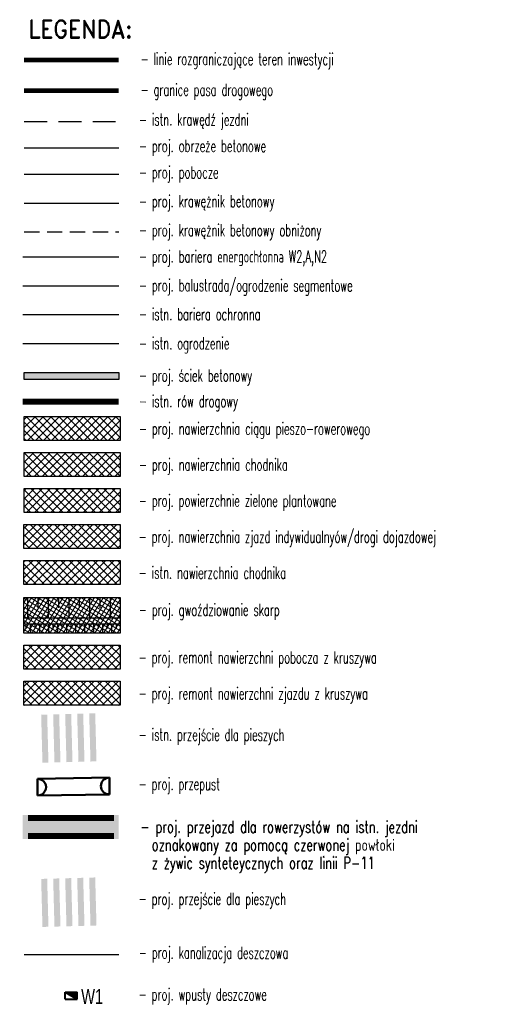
# Model space of a CAD drawing. Header units: metres. Extents: x 7529682 to 7533711, y 5721195 to 5727842.
# Tile 1 of 232: x 7533671 to 7533711, y 5721195 to 5721277. Entities that reach past the tile are written whole.
import ezdxf
from ezdxf.enums import TextEntityAlignment as Align

# ---------------------------------------------------------------- set-up
doc = ezdxf.new("R2010")
doc.units = ezdxf.units.M
for name, pattern in [('218-500', [1, 0.5, -0.5]), ('817-dzialki-09-05-04$0$HIDDEN', [0.375, 0.25, -0.125]), ('ACAD_ISO05W100', [33, 24, -3, 0, -3, 0, -3]), ('DASHED', [19.05, 12.7, -6.35]), ('HIDDEN', [9.525, 6.35, -3.175])]:
    doc.linetypes.add(name, pattern=pattern)
for name, color, linetype, lineweight in [('D-bariera-uliczna-typu-B-01', 1, 'FENCELINE1', 30), ('D-krawędzie', 3, 'Continuous', 30), ('D-krawężniki', 4, 'Continuous', 30), ('D-krawężniki-obniżone', 40, 'DASHED', 30), ('D-obrzeża', 2, 'Continuous', 30), ('D-pas-drogowy', 7, 'ACAD_ISO05W100', 50), ('D-wpusty', 28, 'Continuous', 40), ('D-wpusty-opis', 28, 'Continuous', 30), ('Sieci-KD-proj', 4, 'KANDESZCZ_X2', 30)]:
    doc.layers.add(name, color=color, linetype=linetype, lineweight=lineweight)
for name, color, linetype, lineweight, true_color in [('D-bariery', 7, 'FENCELINE2', 30, 0xff0f0f), ('D-hatch-ciag-pieszo-rowerowy', 7, 'Continuous', 13, 0xff9f80), ('D-hatch-plyty-azurowe', 7, 'Continuous', 13, 0xffc824), ('D-LR-etap-III', 7, '817-dzialki-09-05-04$0$HIDDEN', 50, 0x00008f), ('D-ogrodzenie-istn', 7, 'FENCELINE2', 30, 0x7a007a), ('D-poziome-powl-czerwona', 7, 'Continuous', 9, 0xff6161), ('D-przepusty', 7, 'Continuous', 50, 0x852100), ('D-ścieki', 7, 'Continuous', 30, 0x0544ff)]:
    doc.layers.add(name, color=color, linetype=linetype, lineweight=lineweight, true_color=true_color)
for name, color, linetype in [('D-hatch-chodniki', 221, 'Continuous'), ('D-hatch-pobocza', 131, 'Continuous'), ('D-hatch-zieleńce', 102, 'Continuous'), ('D-hatch-zjazdy-kostka', 244, 'Continuous'), ('D-hatch-zjazdy-kruszywo', 111, 'Continuous'), ('D-pobocza', 60, 'Continuous'), ('D-rowy', 160, 'Continuous'), ('D-skarpa-kreskowanie', 2, 'Continuous'), ('Odnosniki', 7, 'Continuous'), ('PAP-LEGENDA', 1, 'Continuous'), ('PAP-TABELKA', 1, 'Continuous')]:
    doc.layers.add(name, color=color, linetype=linetype)
doc.layers.add('D-malowanie-istn', color=7, linetype='Continuous', true_color=0x1a6600)
doc.layers.add('D-malowanie-proj', color=7, linetype='Continuous', true_color=0x3333ff)
doc.styles.add('DIMTEXT', font='simplex.shx', dxfattribs={"width": 0.7})
doc.styles.add('PL2', font='romand.shx')
doc.styles.get("Standard").update_dxf_attribs({"font": 'arial.ttf'})
doc.linetypes.add('FENCELINE1', pattern='A,6.35,-2.54,[133,ltypeshp.shx,S=2.54,R=0,X=-2.54,Y=0],-2.54,25.4', length=36.83)
doc.linetypes.add('FENCELINE2', pattern='A,6.35,-2.54,[132,ltypeshp.shx,S=2.54,R=0,X=-2.54,Y=0],-2.54,25.4', length=36.83)
doc.linetypes.add('KANDESZCZ_X2', pattern='A,4.366477,-0.326302,["kd",DIMTEXT,S=1.28,R=0,X=0,Y=-0.405864],-2.036296,4.465198', length=11.194273)
pattern_1 = [(45, (0, 0), (-0.33675960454, 0.33675960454), []), (135, (0, 0), (-0.33675960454, -0.33675960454), [])]

# ---------------------------------------------------------------- blocks, each defined once
blk = doc.blocks.new('wpust')
at = {"layer": 'D-wpusty'}
blk.add_hatch(color=256, dxfattribs=at).paths.add_polyline_path([(4488531.348, 5577264.612), (4488532.348, 5577264.612), (4488532.348, 5577265.212)])
for points in [[(4488531.348, 5577265.212), (4488531.348, 5577264.612)], [(4488531.348, 5577265.212), (4488532.348, 5577265.212)], [(4488531.348, 5577264.612), (4488532.348, 5577265.212)], [(4488532.348, 5577265.212), (4488532.348, 5577264.612)], [(4488531.348, 5577264.612), (4488532.348, 5577264.612)]]:
    blk.add_lwpolyline(points, dxfattribs=at)

msp = doc.modelspace()

# ---------------------------------------------------------------- hatches: boundary and pattern name
at = {"layer": 'D-hatch-chodniki'}
h = msp.add_hatch(dxfattribs=at)
h.set_pattern_fill('ANSI37', color=256, scale=0.15, style=0)
h.set_pattern_definition([(45, (958900.91207, 144069.77755), (-0.33675960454, 0.33675960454), []), (135, (958900.91207, 144069.77755), (-0.33675960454, -0.33675960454), [])])
h.paths.add_polyline_path([(7533671.793, 5721240.98), (7533679.791, 5721240.98), (7533679.791, 5721238.974), (7533671.793, 5721238.974)])
at = {"layer": 'D-hatch-chodniki', "true_color": 0x6e6e6e}
h = msp.add_hatch(dxfattribs=at)
h.set_pattern_fill('ANSI37', color=8, scale=0.15, style=0)
h.set_pattern_definition([(45, (-0.00225, 3), (-0.33675960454, 0.33675960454), []), (135, (-0.00225, 3), (-0.33675960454, -0.33675960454), [])])
h.paths.add_polyline_path([(7533671.779, 5721231.98), (7533679.778, 5721231.98), (7533679.778, 5721229.974), (7533671.779, 5721229.974)])
at = {"layer": 'D-hatch-ciag-pieszo-rowerowy'}
h = msp.add_hatch(dxfattribs=at)
h.set_pattern_fill('ANSI37', color=256, scale=0.15, style=0)
h.set_pattern_definition(pattern_1)
h.paths.add_polyline_path([(7533679.789, 5721243.98), (7533671.79, 5721243.98), (7533671.79, 5721241.974), (7533679.789, 5721241.974)])
at = {"layer": 'D-hatch-plyty-azurowe'}
h = msp.add_hatch(dxfattribs=at)
h.set_pattern_fill('ANSI37', color=256, scale=0.1, angle=13.23434, style=0)
h.set_pattern_definition([(58.2343419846, (-0.00225, 3), (-0.269941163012, 0.16714669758), []), (148.2343419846, (-0.00225, 3), (-0.16714669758, -0.269941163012), [])])
h.paths.add_polyline_path([(7533671.763, 5721228.904), (7533679.776, 5721228.899), (7533679.776, 5721225.927), (7533671.777, 5721225.927)])
at = {"layer": 'D-hatch-pobocza'}
h = msp.add_hatch(dxfattribs=at)
h.set_pattern_fill('ANSI37', color=256, scale=0.15, style=0)
h.set_pattern_definition(pattern_1)
h.paths.add_polyline_path([(7533679.775, 5721224.933), (7533671.777, 5721224.933), (7533671.777, 5721222.927), (7533679.775, 5721222.927)])
at = {"layer": 'D-hatch-zieleńce'}
h = msp.add_hatch(dxfattribs=at)
h.set_pattern_fill('ANSI37', color=256, scale=0.15, style=0)
h.set_pattern_definition([(45, (958900.9031, 144072.77755), (-0.33675960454, 0.33675960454), []), (135, (958900.9031, 144072.77755), (-0.33675960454, -0.33675960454), [])])
h.paths.add_polyline_path([(7533671.784, 5721237.98), (7533679.782, 5721237.98), (7533679.782, 5721235.974), (7533671.784, 5721235.974)])
at = {"layer": 'D-hatch-zjazdy-kostka'}
h = msp.add_hatch(dxfattribs=at)
h.set_pattern_fill('ANSI37', color=256, scale=0.15, style=0)
h.set_pattern_definition([(45, (966515.7438, 173666.13474), (-0.33675960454, 0.33675960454), []), (135, (966515.7438, 173666.13474), (-0.33675960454, -0.33675960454), [])])
h.paths.add_polyline_path([(7533679.775, 5721234.98), (7533671.777, 5721234.98), (7533671.777, 5721232.974), (7533679.775, 5721232.974)])
at = {"layer": 'D-hatch-zjazdy-kruszywo'}
h = msp.add_hatch(dxfattribs=at)
h.set_pattern_fill('ANSI37', color=256, scale=0.15, style=0)
h.set_pattern_definition(pattern_1)
h.paths.add_polyline_path([(7533679.778, 5721221.933), (7533671.779, 5721221.933), (7533671.779, 5721219.927), (7533679.778, 5721219.927)])
at = {"layer": 'D-malowanie-istn'}
h = msp.add_hatch(color=256, dxfattribs=at)
h.paths.add_polyline_path([(7533677.707, 5721219.259), (7533677.207, 5721219.245), (7533677.314, 5721215.247), (7533677.814, 5721215.26)])
h.paths.add_polyline_path([(7533676.707, 5721219.232), (7533676.455, 5721219.225, 0.016682), (7533676.416, 5721215.223), (7533676.814, 5721215.233)])
h.paths.add_polyline_path([(7533676.455, 5721219.225), (7533676.207, 5721219.219), (7533676.314, 5721215.22), (7533676.416, 5721215.223, -0.016682)])
h.paths.add_polyline_path([(7533675.707, 5721219.205), (7533675.208, 5721219.192), (7533675.315, 5721215.193), (7533675.815, 5721215.207)])
h.paths.add_polyline_path([(7533674.708, 5721219.178), (7533674.208, 5721219.165), (7533674.315, 5721215.166), (7533674.815, 5721215.18)])
h.paths.add_polyline_path([(7533673.708, 5721219.152), (7533673.208, 5721219.138), (7533673.316, 5721215.14), (7533673.815, 5721215.153)])
at = {"layer": 'D-malowanie-proj'}
h = msp.add_hatch(color=256, dxfattribs=at)
h.paths.add_polyline_path([(7533677.707, 5721205.594), (7533677.207, 5721205.58), (7533677.314, 5721201.582), (7533677.814, 5721201.595)])
h.paths.add_polyline_path([(7533676.707, 5721205.567), (7533676.455, 5721205.56, 0.016682), (7533676.416, 5721201.558), (7533676.814, 5721201.568)])
h.paths.add_polyline_path([(7533676.455, 5721205.56), (7533676.207, 5721205.554), (7533676.314, 5721201.555), (7533676.416, 5721201.558, -0.016682)])
h.paths.add_polyline_path([(7533675.707, 5721205.54), (7533675.208, 5721205.527), (7533675.315, 5721201.528), (7533675.815, 5721201.542)])
h.paths.add_polyline_path([(7533674.708, 5721205.513), (7533674.208, 5721205.5), (7533674.315, 5721201.501), (7533674.815, 5721201.515)])
h.paths.add_polyline_path([(7533673.708, 5721205.487), (7533673.208, 5721205.473), (7533673.316, 5721201.475), (7533673.815, 5721201.488)])
at = {"layer": 'D-poziome-powl-czerwona', "ltscale": 3}
h = msp.add_hatch(color=256, dxfattribs=at)
h.dxf.hatch_style = 1
h.paths.add_polyline_path([(7533679.657, 5721208.784), (7533679.657, 5721210.784), (7533671.659, 5721210.784), (7533671.659, 5721208.784)])
at = {"layer": 'D-ścieki', "linetype": 'ByBlock', "true_color": 0x00cccc}
msp.add_hatch(color=132, dxfattribs=at).paths.add_polyline_path([(7533679.67, 5721247.641), (7533671.79, 5721247.641), (7533671.79, 5721247.041), (7533679.67, 5721247.041)])

# ---------------------------------------------------------------- linework, layer by layer
at = {"layer": 'D-bariera-uliczna-typu-B-01', "color": 160, "ltscale": 0.1, "true_color": 0x3d3dff}
msp.add_lwpolyline([(7533671.671, 5721257.259), (7533679.67, 5721257.259)], dxfattribs=at)
at = {"layer": 'D-bariera-uliczna-typu-B-01', "ltscale": 0.1}
msp.add_lwpolyline([(7533671.671, 5721254.856), (7533679.67, 5721254.856)], dxfattribs=at)
at = {"layer": 'D-bariery', "color": 149, "linetype": 'FENCELINE1', "ltscale": 0.1, "true_color": 0x26435f, "flags": 128}
msp.add_lwpolyline([(7533671.671, 5721252.453), (7533679.67, 5721252.453)], dxfattribs=at)
at = {"layer": 'D-krawędzie', "linetype": 'HIDDEN', "ltscale": 0.3, "flags": 128}
msp.add_lwpolyline([(7533671.79, 5721268.539), (7533679.67, 5721268.539)], dxfattribs=at)
at = {"layer": 'D-krawężniki'}
msp.add_lwpolyline([(7533671.79, 5721261.74), (7533679.67, 5721261.74)], dxfattribs=at)
at = {"layer": 'D-krawężniki-obniżone', "ltscale": 0.1}
msp.add_lwpolyline([(7533671.79, 5721259.337), (7533679.67, 5721259.337)], dxfattribs=at)
at = {"layer": 'D-LR-etap-III', "ltscale": 10, "const_width": 0.4, "flags": 128}
msp.add_lwpolyline([(7533671.79, 5721273.653), (7533679.67, 5721273.653)], dxfattribs=at)
at = {"layer": 'D-malowanie-proj', "linetype": '218-500', "ltscale": 2, "const_width": 0.5, "flags": 128}
for points in [[(7533672.099, 5721210.534), (7533679.269, 5721210.534)], [(7533672.099, 5721209.034), (7533679.269, 5721209.034)]]:
    msp.add_lwpolyline(points, dxfattribs=at)
at = {"layer": 'D-obrzeża'}
msp.add_lwpolyline([(7533671.79, 5721266.341), (7533679.67, 5721266.341)], dxfattribs=at)
at = {"layer": 'D-ogrodzenie-istn', "ltscale": 0.1}
msp.add_lwpolyline([(7533671.671, 5721250.05), (7533679.67, 5721250.05)], dxfattribs=at)
at = {"layer": 'D-pas-drogowy', "ltscale": 0.2, "const_width": 0.4, "flags": 128}
msp.add_lwpolyline([(7533671.79, 5721271.096), (7533679.67, 5721271.096)], dxfattribs=at)
at = {"layer": 'D-pobocza'}
msp.add_lwpolyline([(7533671.79, 5721264.143), (7533679.67, 5721264.143)], dxfattribs=at)
at = {"layer": 'D-przepusty'}
for points in [[(7533672.89, 5721213.811), (7533678.884, 5721213.911)], [(7533678.884, 5721213.911), (7533678.907, 5721212.511)], [(7533672.89, 5721213.811), (7533672.914, 5721212.411)], [(7533672.914, 5721212.411), (7533678.907, 5721212.511)]]:
    msp.add_lwpolyline(points, dxfattribs=at)
at = {"layer": 'D-przepusty', "extrusion": (0, 0, -1)}
msp.add_ellipse((7533678.896, 5721213.211), major_axis=(0.713, -0.038), ratio=0.979721, start_param=1.501611, end_param=4.643203, dxfattribs=at)
at = {"layer": 'D-przepusty'}
msp.add_ellipse((7533672.902, 5721213.111), major_axis=(0.712, 0.062), ratio=0.979721, start_param=4.643203, end_param=7.784796, dxfattribs=at)
at = {"layer": 'D-rowy', "linetype": 'HIDDEN', "ltscale": 0.1, "const_width": 0.5, "flags": 128}
msp.add_lwpolyline([(7533671.671, 5721245.209), (7533679.67, 5721245.209)], dxfattribs=at)
at = {"layer": 'D-rowy'}
for points in [[(7533679.776, 5721227.182), (7533672.448, 5721227.187), (7533671.771, 5721227.188)], [(7533679.776, 5721226.682), (7533672.448, 5721226.687), (7533671.773, 5721226.688)]]:
    msp.add_lwpolyline(points, dxfattribs=at)
at = {"layer": 'D-skarpa-kreskowanie', "linetype": 'Continuous'}
for p, q in [((7533672.077, 5721228.903), (7533672.076, 5721227.187)), ((7533672.077, 5721228.903), (7533672.076, 5721227.187)), ((7533672.935, 5721228.903), (7533672.934, 5721228.045)), ((7533672.935, 5721228.903), (7533672.934, 5721228.045)), ((7533673.793, 5721228.902), (7533673.792, 5721227.186)), ((7533673.793, 5721228.902), (7533673.792, 5721227.186)), ((7533674.651, 5721228.902), (7533674.65, 5721228.044)), ((7533674.651, 5721228.902), (7533674.65, 5721228.044)), ((7533675.509, 5721228.901), (7533675.508, 5721227.185)), ((7533675.509, 5721228.901), (7533675.508, 5721227.185)), ((7533676.367, 5721228.901), (7533676.366, 5721228.043)), ((7533676.367, 5721228.901), (7533676.366, 5721228.043)), ((7533677.225, 5721228.9), (7533677.224, 5721227.184)), ((7533677.225, 5721228.9), (7533677.224, 5721227.184)), ((7533678.083, 5721228.899), (7533678.082, 5721228.041)), ((7533678.083, 5721228.899), (7533678.082, 5721228.041)), ((7533678.083, 5721228.899), (7533678.082, 5721228.041)), ((7533678.083, 5721228.899), (7533678.082, 5721228.041)), ((7533678.941, 5721228.899), (7533678.94, 5721227.183)), ((7533678.941, 5721228.899), (7533678.94, 5721227.183)), ((7533671.931, 5721226.664), (7533671.931, 5721226.288)), ((7533671.931, 5721226.664), (7533671.931, 5721226.288)), ((7533672.306, 5721226.664), (7533672.307, 5721225.913)), ((7533672.306, 5721226.664), (7533672.307, 5721225.913)), ((7533672.682, 5721226.672), (7533672.682, 5721226.297)), ((7533672.682, 5721226.672), (7533672.682, 5721226.297)), ((7533673.057, 5721226.673), (7533673.058, 5721225.922)), ((7533673.057, 5721226.673), (7533673.058, 5721225.922)), ((7533673.433, 5721226.681), (7533673.433, 5721226.306)), ((7533673.433, 5721226.681), (7533673.433, 5721226.306)), ((7533673.808, 5721226.682), (7533673.809, 5721225.931)), ((7533673.808, 5721226.682), (7533673.809, 5721225.931)), ((7533674.184, 5721226.682), (7533674.184, 5721226.307)), ((7533674.184, 5721226.682), (7533674.184, 5721226.307)), ((7533674.56, 5721226.683), (7533674.561, 5721225.932)), ((7533674.56, 5721226.683), (7533674.561, 5721225.932)), ((7533674.936, 5721226.683), (7533674.936, 5721226.307)), ((7533674.936, 5721226.683), (7533674.936, 5721226.307)), ((7533675.311, 5721226.684), (7533675.312, 5721225.932)), ((7533675.311, 5721226.684), (7533675.312, 5721225.932)), ((7533675.688, 5721226.684), (7533675.688, 5721226.308)), ((7533675.688, 5721226.684), (7533675.688, 5721226.308)), ((7533676.064, 5721226.685), (7533676.065, 5721225.933)), ((7533676.064, 5721226.685), (7533676.065, 5721225.933)), ((7533676.44, 5721226.685), (7533676.441, 5721226.309)), ((7533676.44, 5721226.685), (7533676.441, 5721226.309)), ((7533676.816, 5721226.686), (7533676.817, 5721225.933)), ((7533676.816, 5721226.686), (7533676.817, 5721225.933)), ((7533677.193, 5721226.686), (7533677.193, 5721226.31)), ((7533677.193, 5721226.686), (7533677.193, 5721226.31)), ((7533677.57, 5721226.687), (7533677.571, 5721225.934)), ((7533677.57, 5721226.687), (7533677.571, 5721225.934)), ((7533677.946, 5721226.687), (7533677.947, 5721226.31)), ((7533677.946, 5721226.687), (7533677.947, 5721226.31)), ((7533678.323, 5721226.688), (7533678.324, 5721225.934)), ((7533678.323, 5721226.688), (7533678.324, 5721225.934)), ((7533678.7, 5721226.688), (7533678.7, 5721226.311)), ((7533678.7, 5721226.688), (7533678.7, 5721226.311)), ((7533679.076, 5721226.689), (7533679.077, 5721225.935)), ((7533679.076, 5721226.689), (7533679.077, 5721225.935)), ((7533679.453, 5721226.689), (7533679.454, 5721226.312)), ((7533679.453, 5721226.689), (7533679.454, 5721226.312))]:
    msp.add_line(p, q, dxfattribs=at)
for points in [[(7533679.776, 5721227.182), (7533672.448, 5721227.187), (7533671.771, 5721227.188)], [(7533679.776, 5721226.682), (7533672.448, 5721226.687), (7533671.773, 5721226.688)]]:
    msp.add_lwpolyline(points, dxfattribs=at)
at = {"layer": 'D-ścieki'}
msp.add_lwpolyline([(7533679.67, 5721247.041), (7533671.79, 5721247.041), (7533671.79, 5721247.641), (7533679.67, 5721247.641)], close=True, dxfattribs=at)
at = {"layer": 'Odnosniki'}
msp.add_lwpolyline([(7533671.763, 5721228.904), (7533679.776, 5721228.899), (7533679.776, 5721225.927), (7533671.777, 5721225.927)], close=True, dxfattribs=at)
at = {"layer": 'PAP-TABELKA', "color": 2}
for points in [[(7533671.79, 5721243.98), (7533679.789, 5721243.98), (7533679.789, 5721241.974), (7533671.79, 5721241.974)], [(7533671.793, 5721240.98), (7533679.791, 5721240.98), (7533679.791, 5721238.974), (7533671.793, 5721238.974)], [(7533671.784, 5721237.98), (7533679.782, 5721237.98), (7533679.782, 5721235.974), (7533671.784, 5721235.974)], [(7533671.777, 5721234.98), (7533679.775, 5721234.98), (7533679.775, 5721232.974), (7533671.777, 5721232.974)], [(7533671.779, 5721231.98), (7533679.778, 5721231.98), (7533679.778, 5721229.974), (7533671.779, 5721229.974)], [(7533671.763, 5721228.904), (7533679.776, 5721228.899), (7533679.776, 5721225.927), (7533671.777, 5721225.927)], [(7533671.777, 5721224.933), (7533679.775, 5721224.933), (7533679.775, 5721222.927), (7533671.777, 5721222.927)], [(7533671.779, 5721221.933), (7533679.778, 5721221.933), (7533679.778, 5721219.927), (7533671.779, 5721219.927)]]:
    msp.add_lwpolyline(points, close=True, dxfattribs=at)
at = {"layer": 'Sieci-KD-proj', "ltscale": 0.7, "flags": 128}
msp.add_lwpolyline([(7533671.788, 5721199.172), (7533679.667, 5721199.172)], dxfattribs=at)

# ---------------------------------------------------------------- block references
at = {"layer": 'D-wpusty', "xscale": -1, "rotation": 180.4335340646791}
msp.add_blockref('wpust', (3003071.827, 11264338.418, -10.12), dxfattribs=at)

# ---------------------------------------------------------------- texts
at = {"layer": 'D-wpusty-opis', "oblique": 360, "width": 0.7}
msp.add_attdef('W1', text='', height=1.25, dxfattribs=at).set_placement((7533677.455, 5721194.686, 157.878), align=Align.BOTTOM_CENTER)
at = {"layer": 'PAP-LEGENDA', "color": 2, "style": 'DIMTEXT', "width": 0.6}
for s, p in [('- linie rozgraniczające teren inwestycji', (7533681.483, 5721273.244, -20.24)), ('- granice pasa drogowego', (7533681.483, 5721270.687, -20.24)), (' - istn. krawędź jezdni', (7533680.932, 5721268.202)), (' - proj. obrzeże betonowe', (7533680.932, 5721266.004)), (' - proj. pobocze', (7533680.932, 5721263.806)), (' - proj. krawężnik betonowy', (7533680.932, 5721261.404)), (' - proj. krawężnik betonowy obniżony', (7533680.932, 5721259.001)), (' - proj. bariera energochłonna W2,A,N2', (7533680.932, 5721256.803)), (' - proj. balustrada/ogrodzenie segmentowe', (7533680.932, 5721254.4)), (' - istn. bariera ochronna', (7533680.932, 5721251.997)), (' - istn. ogrodzenie', (7533680.932, 5721249.575)), (' - proj. ściek betonowy', (7533680.932, 5721246.896)), (' - istn. rów drogowy', (7533680.932, 5721244.753)), (' - proj. nawierzchnia ciągu pieszo-rowerowego', (7533680.932, 5721242.474, 10.12)), (' - proj. nawierzchnia chodnika', (7533680.934, 5721239.474, 10.12)), (' - proj. powierzchnie zielone plantowane', (7533680.925, 5721236.474, 10.12)), (' - proj. nawierzchnia zjazd indywidualnyów/drogi dojazdowej', (7533680.919, 5721233.474, 10.12)), (' - istn. nawierzchnia chodnika', (7533680.921, 5721230.474, 10.12)), (' - proj. gwoździowanie skarp', (7533680.93, 5721227.385, 10.12)), (' - proj. remont nawierzchni pobocza z kruszywa', (7533680.919, 5721223.427, 10.12)), (' - proj. remont nawierzchni zjazdu z kruszywa', (7533680.921, 5721220.427, 10.12)), (' - istn. przejście dla pieszych', (7533680.919, 5721216.986, 10.12)), (' - proj. przepust', (7533680.916, 5721212.88, 10.12)), (' - proj. przejście dla pieszych', (7533680.919, 5721203.321, 10.12)), (' - proj. kanalizacja deszczowa', (7533680.93, 5721198.836)), (' - proj. wpusty deszczowe', (7533680.917, 5721195.364, 10.12))]:
    msp.add_text(s, height=1, rotation=359.95707, dxfattribs=at).set_placement(p)
at = {"layer": 'PAP-LEGENDA', "color": 2, "insert": (7533681.458, 5721208.151, 10.12), "char_height": 1, "attachment_point": 4, "rotation": 359.95707, "line_spacing_factor": 0.9, "style": 'DIMTEXT'}
msp.add_mtext('- proj. przejazd dla rowerzystów na istn. jezdni\\P  oznakowany za pomocą czerwonej powłoki\\P  z żywic synteteycznych oraz linii P-11', dxfattribs=at)
at = {"layer": 'PAP-TABELKA', "color": 2, "style": 'PL2', "width": 0.9}
msp.add_text('LEGENDA:', height=1.5, dxfattribs=at).set_placement((7533676.49, 5721276.236), align=Align.MIDDLE_CENTER)

doc.saveas('drawing.dxf')
